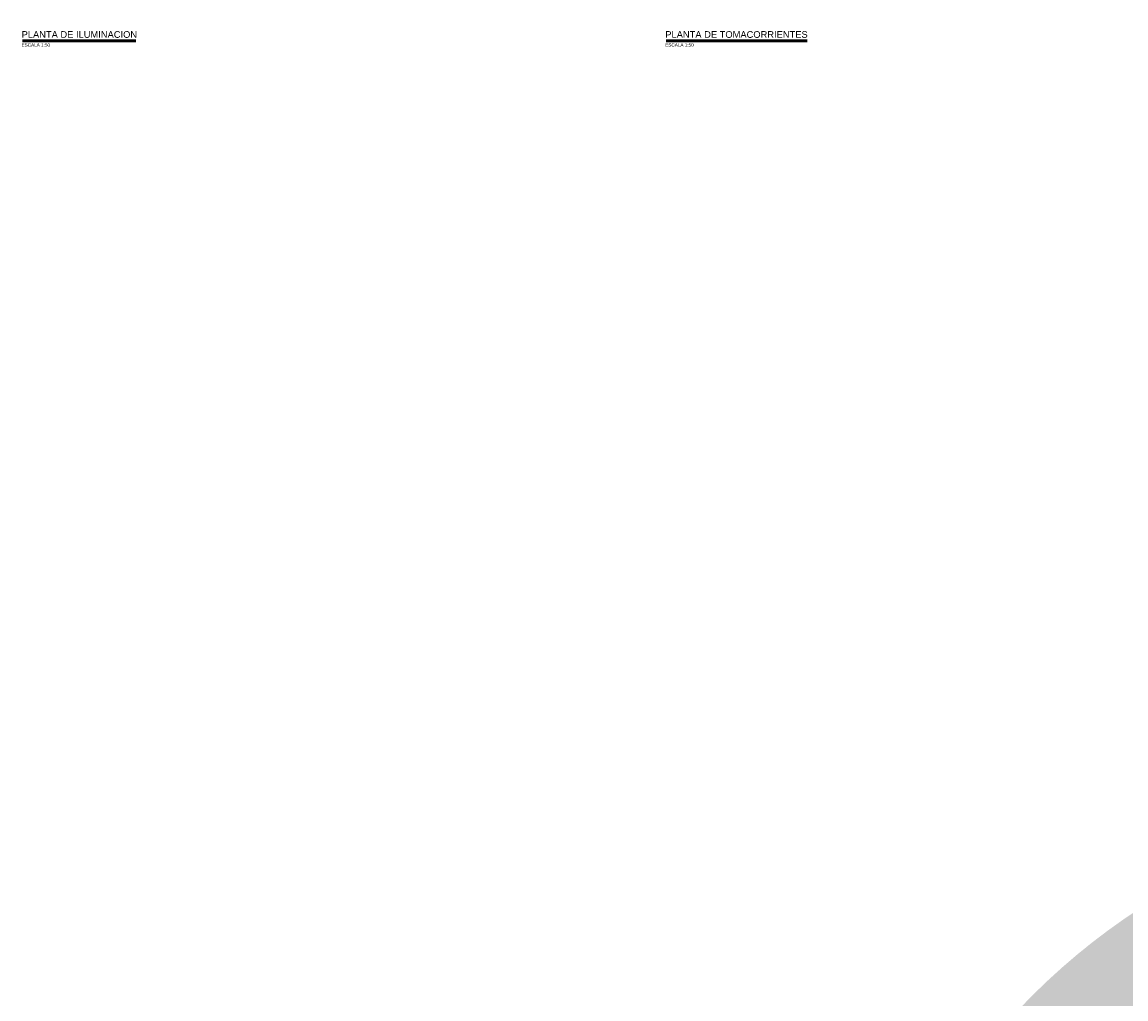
# Model space of a CAD drawing. Header units: millimetres. Extents: x 19439 to 19711, y 4351 to 4752.
# Tile 2 of 256: x 19447 to 19481, y 4486 to 4515. Entities that reach past the tile are written whole.
import ezdxf
from ezdxf.enums import TextEntityAlignment as Align

# ---------------------------------------------------------------- set-up
doc = ezdxf.new("R2010")
doc.units = ezdxf.units.MM
for name, color, linetype in [('cotas', 1, 'Continuous'), ('cotas @ 500', 1, 'Continuous'), ('TEXTOS TITULOS @ 0.5', 3, 'Continuous')]:
    doc.layers.add(name, color=color, linetype=linetype)
doc.styles.add('century gothic', font='GOTHIC.TTF')
doc.styles.add('COTAS SMC', font='GOTHIC.TTF')
doc.styles.add('NOTAS', font='GOTHIC.TTF')
doc.styles.add('SMCtitulos', font='sanss___.ttf')
doc.dimstyles.new('ANOTATIVE 100 SMCONSTRUCCIONES', dxfattribs={"dimscale": 0, "dimtxt": 0.18, "dimasz": 0.15, "dimexe": 0.18, "dimexo": 0.09, "dimgap": 0.1, "dimtad": 1, "dimzin": 0, "dimdsep": 46, "dimtxsty": 'century gothic', "dimblk1": 'FLECHA1', "dimblk2": 'FLECHA1', "dimsah": 1, "dimcen": 0.18, "dimdle": 0.075, "dimclrd": 1, "dimclre": 1, "dimclrt": 2, "dimaunit": 1, "dimadec": 0, "dimazin": 0, "dimtfac": 0.75, "dimtix": 1, "dimtmove": 2, "dimatfit": 3, "dimfxl": 0.09, "dimtvp": 1.5, "dimtfill": 1, "dimtolj": 1, "dimtzin": 0, "dimarcsym": 0})
doc.dimstyles.new('PIES SMCONSTRUCCIONES', dxfattribs={"dimscale": 0, "dimtxt": 0.18, "dimasz": 0.2, "dimexe": 0.18, "dimexo": 0, "dimgap": 0.1, "dimtad": 1, "dimdec": 0, "dimlfac": 39.370079, "dimzin": 0, "dimdsep": 46, "dimlunit": 4, "dimtxsty": 'COTAS SMC', "dimblk1": 'FLECHA1', "dimblk2": 'FLECHA1', "dimsah": 1, "dimcen": 0.2, "dimdle": 0.075, "dimclrd": 1, "dimclre": 1, "dimclrt": 2, "dimaunit": 1, "dimadec": 0, "dimazin": 0, "dimtfac": 0.75, "dimtdec": 0, "dimtix": 1, "dimtmove": 2, "dimatfit": 3, "dimfxl": 0.09, "dimtvp": 1.5, "dimtfill": 1, "dimtolj": 1, "dimtzin": 0, "dimarcsym": 0})

# ---------------------------------------------------------------- blocks, each defined once
blk = doc.blocks.new('FLECHA1')
at = {"color": 4}
blk.add_line((-0.24618, -0.24808), (0.24808, 0.25), dxfattribs=at)
at = {"color": 1}
blk.add_line((-1, 0), (0.49616, 0), dxfattribs=at)
blk = doc.blocks.new('*D467')
at = {"layer": 'cotas', "color": 1, "lineweight": -2, "transparency": 16777216}
for p, q in [((19614.326, 4625.845), (19614.326, 4700.845)), ((19570.984, 4550.845), (19524.326, 4550.845)), ((19614.326, 4548.43), (19614.326, 4550.845)), ((19570.534, 4548.43), (19524.326, 4548.43)), ((19614.326, 4473.43), (19614.326, 4398.43))]:
    blk.add_line(p, q, dxfattribs=at)
at = {"layer": 'Defpoints', "color": 0, "transparency": 16777216}
for p in [(19614.326, 4550.845), (19615.984, 4550.845), (19615.534, 4548.43)]:
    blk.add_point(p, dxfattribs=at)
at = {"layer": 'cotas', "color": 1, "lineweight": -2, "transparency": 16777216, "xscale": 75, "yscale": 75, "zscale": 75}
for p, rotation in [((19614.326, 4550.845), 270), ((19614.326, 4548.43), 90)]:
    blk.add_blockref('FLECHA1', p, dxfattribs=dict(at, rotation=rotation))
at = {"layer": 'cotas', "color": 2, "transparency": 16777216, "insert": (19517.338, 4549.637), "char_height": 90, "attachment_point": 5, "rotation": 90, "style": 'century gothic', "bg_fill": 3, "box_fill_scale": 1.1, "bg_fill_color": 256, "bg_fill_true_color": 13158600, "bg_fill_transparency": 0}
blk.add_mtext('\\A1;2.42', dxfattribs=at)
blk = doc.blocks.new('*D522')
at = {"layer": 'cotas', "color": 1, "lineweight": -2, "transparency": 16777216}
for p, q in [((19620.013, 4651.753), (19620.013, 4751.753)), ((19620.417, 4551.753), (19530.013, 4551.753)), ((19620.013, 4550.533), (19620.013, 4551.753)), ((19620.417, 4550.533), (19530.013, 4550.533)), ((19620.013, 4450.533), (19620.013, 4350.533))]:
    blk.add_line(p, q, dxfattribs=at)
at = {"layer": 'Defpoints', "color": 0, "transparency": 16777216}
for p in [(19620.013, 4551.753), (19620.417, 4551.753), (19620.417, 4550.533)]:
    blk.add_point(p, dxfattribs=at)
at = {"layer": 'cotas', "color": 1, "lineweight": -2, "transparency": 16777216, "xscale": 100, "yscale": 100, "zscale": 100}
for p, rotation in [((19620.013, 4551.753), 270), ((19620.013, 4550.533), 90)]:
    blk.add_blockref('FLECHA1', p, dxfattribs=dict(at, rotation=rotation))
at = {"layer": 'cotas', "color": 2, "transparency": 16777216, "insert": (19523.881, 4551.143), "char_height": 90, "attachment_point": 5, "rotation": 90, "style": 'COTAS SMC', "bg_fill": 3, "box_fill_scale": 1.1, "bg_fill_color": 256, "bg_fill_true_color": 13158600, "bg_fill_transparency": 0}
blk.add_mtext("\\A1;4'", dxfattribs=at)
blk = doc.blocks.new('*U16')
at = {"color": 2}
blk.add_line((0, 0.052), (6.808, 0.052), dxfattribs=at)
at = {"color": 250}
blk.add_line((0, 0), (6.808, 0), dxfattribs=at)
at = {"color": 7}
blk.add_line((0, -0.047), (6.808, -0.047), dxfattribs=at)
at = {"color": 0, "linetype": 'ByBlock', "lineweight": -2, "style": 'NOTAS'}
for tag, p in [('1TITLE', (0.027, 1.014)), ('2TITLE', (-0.043, 0.181))]:
    blk.add_attdef(tag, p, '', height=0.3, dxfattribs=at)
blk.add_attdef('SCALE', text='', height=0.18, dxfattribs=at).set_placement((-0.043, -0.148), align=Align.TOP_LEFT)
blk = doc.blocks.new('*U406')
at = {"color": 2}
blk.add_line((0, 0.052), (8.462, 0.052), dxfattribs=at)
at = {"color": 250}
blk.add_line((0, 0), (8.462, 0), dxfattribs=at)
at = {"color": 7}
blk.add_line((0, -0.047), (8.462, -0.047), dxfattribs=at)
at = {"color": 0, "linetype": 'ByBlock', "lineweight": -2, "style": 'NOTAS'}
for tag, p in [('1TITLE', (0.027, 1.014)), ('2TITLE', (-0.043, 0.181))]:
    blk.add_attdef(tag, p, '', height=0.3, dxfattribs=at)
blk.add_attdef('SCALE', text='', height=0.18, dxfattribs=at).set_placement((-0.043, -0.148), align=Align.TOP_LEFT)
blk = doc.blocks.new('*U750')
at = {"layer": 'cotas @ 500'}
dim = blk.add_linear_dim(base=(19614.326038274, 4550.84482378), p1=(19615.533859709, 4548.42982378), p2=(19615.98360808, 4550.84482378), angle=90, dimstyle='ANOTATIVE 100 SMCONSTRUCCIONES', override={"dimscale": 500, "dimtix": 1, "dimtofl": 1, "dimtmove": 1, "dimatfit": 1}, dxfattribs=at)
dim.commit()
dim.dimension.update_dxf_attribs({"geometry": '*D467', "text_midpoint": (19517.337595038, 4549.63732378)})
blk = doc.blocks.new('*U752')
at = {"layer": 'cotas @ 500'}
dim = blk.add_linear_dim(base=(19620.013, 4551.753), p1=(19620.417, 4550.533), p2=(19620.417, 4551.753), angle=90, dimstyle='PIES SMCONSTRUCCIONES', override={"dimscale": 500, "dimtix": 1, "dimtofl": 1, "dimtmove": 2, "dimatfit": 3}, dxfattribs=at)
dim.commit()
dim.dimension.update_dxf_attribs({"geometry": '*D522', "text_midpoint": (19523.881, 4551.143)})

msp = doc.modelspace()

# ---------------------------------------------------------------- block references
at = {"layer": 'cotas'}
msp.add_blockref('*U750', (0, 0), dxfattribs=at)
at = {"layer": 'TEXTOS TITULOS @ 0.5'}
ref = msp.add_blockref('*U16', (19447.471, 4514.3225), dxfattribs=dict(at, xscale=0.5, yscale=0.5, zscale=0.5))
ref.add_attrib('2TITLE', 'PLANTA DE ILUMINACION', (19447.4495, 4514.4131), dxfattribs={"layer": '0', "color": 0, "linetype": 'ByBlock', "lineweight": -2, "height": 0.2, "style": 'SMCtitulos'})
ref.add_attrib('SCALE', 'ESCALA 1:50', dxfattribs={"layer": '0', "color": 0, "linetype": 'ByBlock', "lineweight": -2, "height": 0.1, "style": 'NOTAS'}).set_placement((19447.4495, 4514.2487), align=Align.TOP_LEFT)

# ---------------------------------------------------------------- next in the draw order: block references
at = {"layer": 'cotas'}
msp.add_blockref('*U752', (0, 0), dxfattribs=at)

# ---------------------------------------------------------------- next in the draw order: block references
at = {"layer": 'TEXTOS TITULOS @ 0.5'}
ref = msp.add_blockref('*U406', (19466.7683, 4514.3225), dxfattribs=dict(at, xscale=0.5, yscale=0.5, zscale=0.5))
ref.add_attrib('2TITLE', 'PLANTA DE TOMACORRIENTES', (19466.7467, 4514.4131), dxfattribs={"layer": '0', "color": 0, "linetype": 'ByBlock', "lineweight": -2, "height": 0.2, "style": 'SMCtitulos'})
ref.add_attrib('SCALE', 'ESCALA 1:50', dxfattribs={"layer": '0', "color": 0, "linetype": 'ByBlock', "lineweight": -2, "height": 0.1, "style": 'NOTAS'}).set_placement((19466.7467, 4514.2487), align=Align.TOP_LEFT)

doc.saveas('drawing.dxf')
